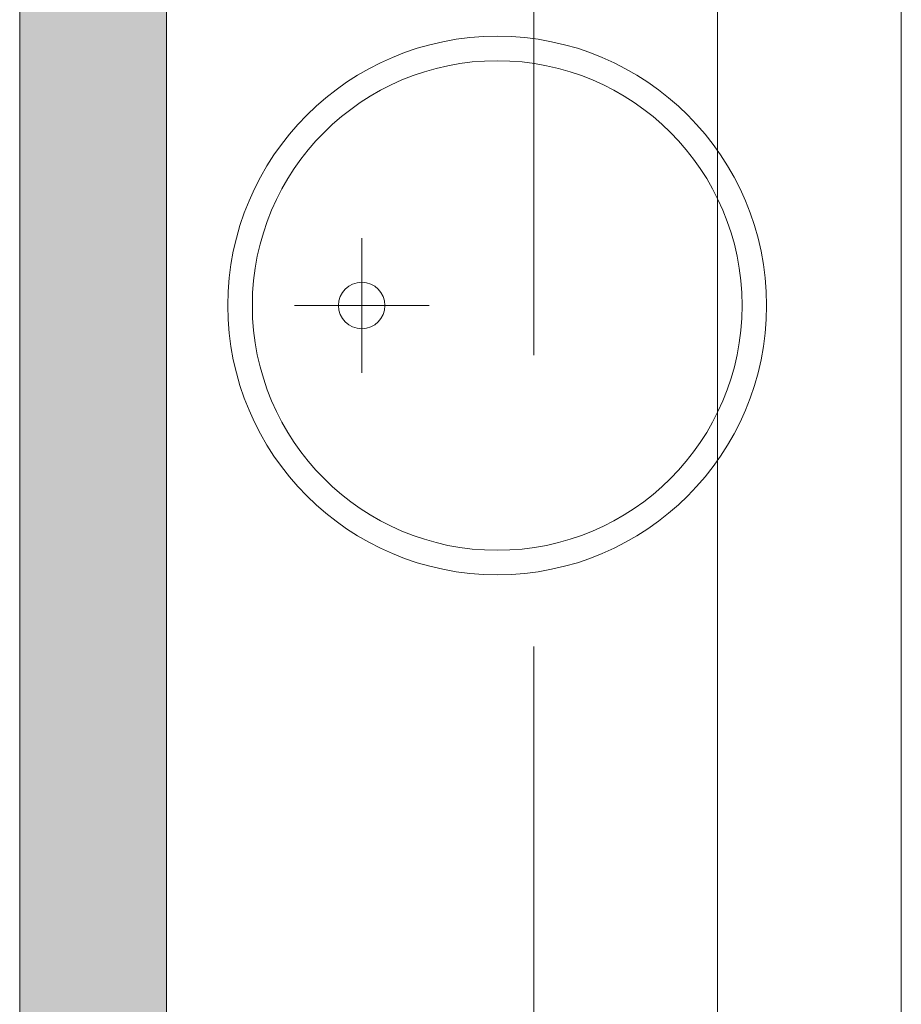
# Model space of a CAD drawing. Header units: centimetres. Extents: x -1737 to 22393, y -8842 to 3838.
# Tile 117 of 167: x 530 to 602, y 998 to 1079. Entities that reach past the tile are written whole.
import ezdxf

# ---------------------------------------------------------------- set-up
doc = ezdxf.new("R2010")
doc.units = ezdxf.units.CM
doc.linetypes.add('Oś', pattern=[222.25, 127, -31.75, 31.75, -31.75])
doc.linetypes.add('Ukryte', pattern=[71.438, 47.625, -23.813])
for name, color, linetype, lineweight in [('A-DETL-HDLN', 90, 'Ukryte', 9), ('A-WALL', 113, 'Continuous', 13), ('A-WALL-PATT', 111, 'Continuous', 13), ('I-FURN', 30, 'Continuous', 9), ('P-SANR-FIXT', 6, 'Continuous', 9), ('S-GRID', 1, 'Continuous', 13)]:
    doc.layers.add(name, color=color, linetype=linetype, lineweight=lineweight)

# ---------------------------------------------------------------- blocks, each defined once
blk = doc.blocks.new('Blat - Blat-2269037-3_piętro I __3_90 m_ - stan projektowany')
at = {"layer": 'I-FURN'}
blk.add_line((0, 0), (200, 0), dxfattribs=at)
blk = doc.blocks.new('umywalka okrągła d _44cm stal nierdzewna - Type 1-2178342-3_piętro I __3_90 m_ - stan projektowany')
at = {"layer": 'P-SANR-FIXT'}
for p, q in [((12.5, 16.43), (12.5, 27.43)), ((7, 21.93), (18, 21.93))]:
    blk.add_line(p, q, dxfattribs=at)
for centre, radius in [((12.5, 33), 22), ((12.5, 33), 20), ((12.5, 21.93), 1.9)]:
    blk.add_circle(centre, radius, dxfattribs=at)

msp = doc.modelspace()

# ---------------------------------------------------------------- hatches: boundary and pattern name
at = {"layer": 'A-WALL-PATT', "lineweight": 5}
h = msp.add_hatch(color=254, dxfattribs=at)
h.paths.add_polyline_path([(530.377, 861.326), (542.377, 861.326), (542.377, 1123.326), (530.377, 1123.326), (530.377, 901.49)], flags=0)
h.paths.add_polyline_path([(542.377, 1274.326), (542.377, 1449.326), (530.377, 1449.326), (530.377, 1274.326)], flags=0)
h.paths.add_polyline_path([(532.877, 1550.326), (542.377, 1550.326), (542.377, 1667.326), (530.377, 1667.326), (530.377, 1550.326)], flags=0)
h.paths.add_polyline_path([(542.377, 1768.326), (542.377, 1934.826), (530.377, 1934.826), (530.377, 1768.326), (532.877, 1768.326)], flags=0)
h.paths.add_polyline_path([(532.877, 2035.826), (542.377, 2035.826), (542.377, 2130.826), (530.377, 2130.826), (530.377, 2035.826)], flags=0)
h.paths.add_polyline_path([(532.877, 2251.826), (542.377, 2251.826), (542.377, 2355.326), (530.377, 2355.326), (530.377, 2251.826)], flags=0)
h.paths.add_polyline_path([(530.377, 2625.326), (542.377, 2625.326), (542.377, 2793.326), (530.377, 2793.326), (530.377, 2627.47)], flags=0)

# ---------------------------------------------------------------- linework, layer by layer
at = {"layer": 'A-DETL-HDLN'}
for p, q in [((572.377, 408.326), (572.377, 2788.326)), ((572.377, 408.326), (572.377, 2788.326)), ((602.377, 408.326), (602.377, 2788.326)), ((602.377, 408.326), (602.377, 2788.326))]:
    msp.add_line(p, q, dxfattribs=at)
at = {"layer": 'A-WALL', "lineweight": 9}
for p, q in [((530.377, 1123.326), (530.377, 861.326)), ((542.377, 915.326), (542.377, 1123.326))]:
    msp.add_line(p, q, dxfattribs=at)
at = {"layer": 'S-GRID', "linetype": 'Oś'}
msp.add_line((587.377, 2884.269), (587.377, 27.126), dxfattribs=at)

# ---------------------------------------------------------------- block references
at = {"layer": 'I-FURN', "rotation": 89.99999999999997}
msp.add_blockref('Blat - Blat-2269037-3_piętro I __3_90 m_ - stan projektowany', (602.377, 915.326), dxfattribs=at)
at = {"layer": 'P-SANR-FIXT', "rotation": 270.0000000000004}
msp.add_blockref('umywalka okrągła d _44cm stal nierdzewna - Type 1-2178342-3_piętro I __3_90 m_ - stan projektowany', (536.377, 1067.826), dxfattribs=at)

doc.saveas('drawing.dxf')
